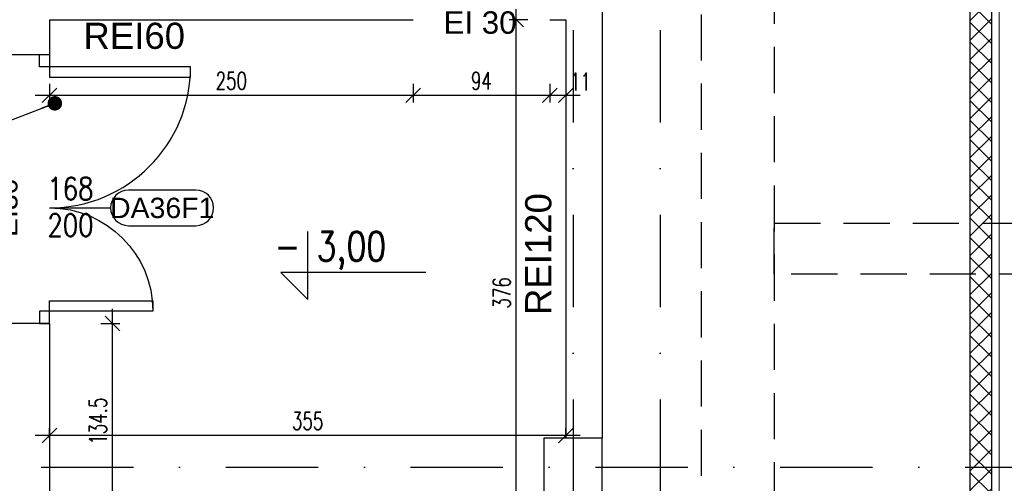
# Model space of a CAD drawing. Header units: centimetres. Extents: x -10729 to 23827, y -4437 to 19798.
# Tile 22 of 95: x 5819 to 6497, y 5589 to 5908. Entities that reach past the tile are written whole.
import ezdxf
from ezdxf.enums import TextEntityAlignment as Align

# ---------------------------------------------------------------- set-up
doc = ezdxf.new("R2010")
doc.units = ezdxf.units.CM
doc.header["$PDMODE"] = 35
doc.header["$PDSIZE"] = 0.1
for name, pattern in [('Kondygnacja  -0_5$0$HIDDEN', [9.525, 6.35, -3.175]), ('Kondygnacja  -0_5$0$HIDDEN2', [4.7625, 3.175, -1.5875]), ('Osie rzutów$0$DASHDOT2', [12.7, 6.35, -3.175, 0, -3.175])]:
    doc.linetypes.add(name, pattern=pattern)
doc.layers.get('0').update_dxf_attribs({"color": 8})
doc.layers.get('DEFPOINTS').update_dxf_attribs({"color": 8})
for name, color, linetype in [('Kondygnacja  -0_5$0$ARCH_GK', 8, 'Continuous'), ('Kondygnacja  -0_5$0$ARCH_INFO_ETYK_DRZWI', 8, 'Continuous'), ('Kondygnacja  -0_5$0$ARCH_INFO_KOTY_WYSOKOŚCIOWE_IST', 8, 'Continuous'), ('Kondygnacja  -0_5$0$ARCH_INFO_ODPORNOŚĆ OGNIOWA', 8, 'Continuous'), ('Kondygnacja  -0_5$0$ARCH_INFO_OPISY', 8, 'Continuous'), ('Kondygnacja  -0_5$0$ARCH_KONSTR_POWYŻEJ RZUTU', 8, 'Kondygnacja  -0_5$0$HIDDEN'), ('Kondygnacja  -0_5$0$ARCH_KONSTR_POWYŻEJ RZUTU_IST', 8, 'Kondygnacja  -0_5$0$HIDDEN2'), ('Kondygnacja  -0_5$0$ARCH_MUROWANE_IST', 8, 'Continuous'), ('Kondygnacja  -0_5$0$ARCH_ŚLUSARKA_DRZWI', 8, 'Continuous'), ('Kondygnacja  -0_5$0$ARCH_ŻELBET_IST', 8, 'Continuous'), ('Osie rzutów$0$ARCH_INFO_OSIE_IST', 8, 'Osie rzutów$0$DASHDOT2'), ('Osie rzutów$0$ARCH_INFO_OSIE_OPISY_IST', 8, 'Continuous')]:
    doc.layers.add(name, color=color, linetype=linetype)
doc.layers.add('Kondygnacja  -0_5$0$ARCH_INFO_WYMIARY', color=8, linetype='Continuous', lineweight=9)
doc.layers.add('Kondygnacja  -0_5$0$ARCH_WIDOK', color=8, linetype='Continuous', lineweight=13)
doc.styles.add('Kondygnacja  -0_5$0$Arial', font='arial.ttf')
doc.styles.add('Kondygnacja  -0_5$0$Romans', font='Romans.shx', dxfattribs={"width": 0.7})
doc.styles.add('Kondygnacja  -0_5$0$ROMANS-50-CM', font='romans.shx', dxfattribs={"width": 0.8, "height": 10})
doc.styles.add('Kondygnacja  -0_5$0$Standard', font='txt')
doc.dimstyles.new('Kondygnacja  -0_5$0$ISO-25', dxfattribs={"dimtxt": 2.5, "dimasz": 2.5, "dimexe": 1.25, "dimexo": 0.625, "dimtad": 1, "dimtxsty": 'Kondygnacja  -0_5$0$Standard', "dimcen": 2.5, "dimadec": 0, "dimazin": 0, "dimtfac": 1, "dimtmove": 0, "dimatfit": 3, "dimfxl": 1, "dimarcsym": 0})
doc.dimstyles.new('Kondygnacja  -0_5$0$Wymiary 1-100', dxfattribs={"dimtxt": 12, "dimasz": 10, "dimexe": 5, "dimexo": 0, "dimgap": 4, "dimtad": 1, "dimrnd": 0.5, "dimzin": 12, "dimdsep": 46, "dimtxsty": 'Kondygnacja  -0_5$0$Romans', "dimblk": 'Kondygnacja  -0_5$0$_Oblique', "dimcen": 10, "dimdle": 10, "dimclrt": 55, "dimazin": 0, "dimtfac": 1, "dimtmove": 1, "dimatfit": 3, "dimfxl": 8, "dimfxlon": 1, "dimtolj": 1, "dimtzin": 0, "dimarcsym": 0})

# ---------------------------------------------------------------- blocks, each defined once
blk = doc.blocks.new('Osie rzutów')
at = {"layer": 'Osie rzutów$0$ARCH_INFO_OSIE_IST', "ltscale": 10}
for p, q in [((6200, 12510), (6200, 4800)), ((6200, 12510), (6200, 4571.18)), ((6260, 12510), (6260, 4623.26)), ((4436.04, 5600), (15156.54, 5600))]:
    blk.add_line(p, q, dxfattribs=at)
blk = doc.blocks.new('Kondygnacja  -0_5$0$T-drzwi_prawe-200')
at = {"layer": 'Kondygnacja  -0_5$0$ARCH_INFO_ETYK_DRZWI'}
blk.add_line((0, 0), (60, 0), dxfattribs=at)
blk.add_lwpolyline([(143.68, 17.5), (77.5, 17.5, 1), (77.5, -17.5), (143.68, -17.5, 1)], format="xyb", close=True, dxfattribs=at)
at = {"layer": 'Kondygnacja  -0_5$0$ARCH_INFO_ETYK_DRZWI', "color": 1, "style": 'Kondygnacja  -0_5$0$Arial'}
blk.add_attdef('ADS_DRZWI:ODPORNOŚĆ_OGNIOWA', text='', height=20, rotation=90, dxfattribs=at).set_placement((-25.52, 0.12), align=Align.BOTTOM_CENTER)
at = {"layer": 'Kondygnacja  -0_5$0$ARCH_INFO_ETYK_DRZWI', "style": 'Kondygnacja  -0_5$0$Romans', "width": 0.8}
for tag, p in [('ADS_DRZWI:SZEROKOŚĆ', (20.49, 8)), ('ADS_DRZWI:WYSOKOŚĆ', (20.49, -28))]:
    blk.add_attdef(tag, text='', height=22, dxfattribs=at).set_placement(p, align=Align.CENTER)
at = {"layer": 'Kondygnacja  -0_5$0$ARCH_INFO_ETYK_DRZWI', "style": 'Kondygnacja  -0_5$0$Arial'}
blk.add_attdef('ADS_DRZWI:SYMBOL', text='', height=20, dxfattribs=at).set_placement((110.69, 0), align=Align.MIDDLE)
blk = doc.blocks.new('Kondygnacja  -0_5$0$T-drzwi_góra-200')
at = {"layer": 'Kondygnacja  -0_5$0$ARCH_INFO_ETYK_DRZWI'}
blk.add_line((0, 0), (0, 60), dxfattribs=at)
blk.add_lwpolyline([(-17.5, 143.68), (-17.5, 77.5, 1), (17.5, 77.5), (17.5, 143.68, 1)], format="xyb", close=True, dxfattribs=at)
at = {"layer": 'Kondygnacja  -0_5$0$ARCH_INFO_ETYK_DRZWI', "style": 'Kondygnacja  -0_5$0$Arial'}
blk.add_attdef('ADS_DRZWI:SYMBOL', text='', height=20, rotation=90, dxfattribs=at).set_placement((0, 110.59), align=Align.MIDDLE)
at = {"layer": 'Kondygnacja  -0_5$0$ARCH_INFO_ETYK_DRZWI', "style": 'Kondygnacja  -0_5$0$Romans', "width": 0.8}
for tag, p in [('ADS_DRZWI:SZEROKOŚĆ', (-8, 30.49)), ('ADS_DRZWI:WYSOKOŚĆ', (29, 29.47))]:
    blk.add_attdef(tag, text='', height=22, rotation=90, dxfattribs=at).set_placement(p, align=Align.CENTER)
at = {"layer": 'Kondygnacja  -0_5$0$ARCH_INFO_ETYK_DRZWI', "color": 1, "style": 'Kondygnacja  -0_5$0$Arial'}
blk.add_attdef('ADS_DRZWI:ODPORNOŚĆ_OGNIOWA', text='', height=22, dxfattribs=at).set_placement((-0.12, -45.76), align=Align.BOTTOM_CENTER)
blk = doc.blocks.new('Kondygnacja  -0_5$0$_Dot')
at = {"color": 0, "linetype": 'ByBlock', "lineweight": -2}
blk.add_line((-0.5, 0), (-1, 0), dxfattribs=at)
at = {"color": 0, "linetype": 'ByBlock', "const_width": 0.5}
blk.add_lwpolyline([(-0.25, 0, 1), (0.25, 0, 1)], format="xyb", close=True, dxfattribs=at)
blk = doc.blocks.new('Kondygnacja  -0_5$0$_Oblique')
at = {"color": 0, "linetype": 'ByBlock', "lineweight": -2}
blk.add_line((-0.5, -0.5), (0.5, 0.5), dxfattribs=at)
blk = doc.blocks.new('*D229')
at = {"layer": 'DEFPOINTS', "color": 0}
for p in [(5840, 5621.88), (5840, 5620), (6195, 5620)]:
    blk.add_point(p, dxfattribs=at)
at = {"layer": 'Kondygnacja  -0_5$0$ARCH_INFO_WYMIARY', "color": 0, "lineweight": -2}
for p, q in [((6205, 5621.88), (5830, 5621.88)), ((5840, 5620), (5840, 5626.88)), ((6195, 5620), (6195, 5626.88))]:
    blk.add_line(p, q, dxfattribs=at)
at = {"layer": 'Kondygnacja  -0_5$0$ARCH_INFO_WYMIARY', "color": 0, "lineweight": -2, "xscale": 10, "yscale": 10, "zscale": 10, "rotation": 180}
blk.add_blockref('Kondygnacja  -0_5$0$_Oblique', (5840, 5621.88), dxfattribs=at)
at = {"layer": 'Kondygnacja  -0_5$0$ARCH_INFO_WYMIARY', "color": 0, "lineweight": -2, "xscale": 10, "yscale": 10, "zscale": 10}
blk.add_blockref('Kondygnacja  -0_5$0$_Oblique', (6195, 5621.88), dxfattribs=at)
at = {"layer": 'Kondygnacja  -0_5$0$ARCH_INFO_WYMIARY', "color": 55, "insert": (6017.5, 5631.88), "char_height": 12, "attachment_point": 5, "style": 'Kondygnacja  -0_5$0$Romans'}
blk.add_mtext('\\A1;355', dxfattribs=at)
blk = doc.blocks.new('*D230')
at = {"layer": 'DEFPOINTS', "color": 0}
for p in [(5840, 5699), (5883.3, 5699), (5845, 5564.48)]:
    blk.add_point(p, dxfattribs=at)
at = {"layer": 'Kondygnacja  -0_5$0$ARCH_INFO_WYMIARY', "color": 0, "lineweight": -2}
for p, q in [((5883.3, 5554.48), (5883.3, 5709)), ((5875.3, 5699), (5888.3, 5699)), ((5875.3, 5564.48), (5888.3, 5564.48))]:
    blk.add_line(p, q, dxfattribs=at)
at = {"layer": 'Kondygnacja  -0_5$0$ARCH_INFO_WYMIARY', "color": 0, "lineweight": -2, "xscale": 10, "yscale": 10, "zscale": 10}
for p, rotation in [((5883.3, 5699), 90), ((5883.3, 5564.48), 270)]:
    blk.add_blockref('Kondygnacja  -0_5$0$_Oblique', p, dxfattribs=dict(at, rotation=rotation))
at = {"layer": 'Kondygnacja  -0_5$0$ARCH_INFO_WYMIARY', "color": 55, "insert": (5873.3, 5631.74), "char_height": 12, "attachment_point": 5, "rotation": 90, "style": 'Kondygnacja  -0_5$0$Romans'}
blk.add_mtext('\\A1;134.5', dxfattribs=at)
blk = doc.blocks.new('*D231')
at = {"layer": 'DEFPOINTS', "color": 0}
for p in [(6160.99, 5908), (6195, 5908), (6195, 5532)]:
    blk.add_point(p, dxfattribs=at)
at = {"layer": 'Kondygnacja  -0_5$0$ARCH_INFO_WYMIARY', "color": 0, "lineweight": -2}
for p, q in [((6160.99, 5522), (6160.99, 5918)), ((6168.99, 5908), (6155.99, 5908)), ((6168.99, 5532), (6155.99, 5532))]:
    blk.add_line(p, q, dxfattribs=at)
at = {"layer": 'Kondygnacja  -0_5$0$ARCH_INFO_WYMIARY', "color": 0, "lineweight": -2, "xscale": 10, "yscale": 10, "zscale": 10}
for p, rotation in [((6160.99, 5908), 90), ((6160.99, 5532), 270)]:
    blk.add_blockref('Kondygnacja  -0_5$0$_Oblique', p, dxfattribs=dict(at, rotation=rotation))
at = {"layer": 'Kondygnacja  -0_5$0$ARCH_INFO_WYMIARY', "color": 55, "insert": (6150.99, 5720), "char_height": 12, "attachment_point": 5, "rotation": 90, "style": 'Kondygnacja  -0_5$0$Romans'}
blk.add_mtext('\\A1;376', dxfattribs=at)
blk = doc.blocks.new('*D193')
at = {"layer": 'DEFPOINTS', "color": 0}
for p in [(6184, 5908), (6195, 5883.27), (6184, 5855.94)]:
    blk.add_point(p, dxfattribs=at)
at = {"layer": 'Kondygnacja  -0_5$0$ARCH_INFO_WYMIARY', "color": 0, "lineweight": -2}
for p, q in [((6184, 5863.94), (6184, 5850.94)), ((6195, 5863.94), (6195, 5850.94)), ((6205, 5855.94), (6174, 5855.94))]:
    blk.add_line(p, q, dxfattribs=at)
at = {"layer": 'Kondygnacja  -0_5$0$ARCH_INFO_WYMIARY', "color": 0, "lineweight": -2, "xscale": 10, "yscale": 10, "zscale": 10, "rotation": 180}
blk.add_blockref('Kondygnacja  -0_5$0$_Oblique', (6184, 5855.94), dxfattribs=at)
at = {"layer": 'Kondygnacja  -0_5$0$ARCH_INFO_WYMIARY', "color": 0, "lineweight": -2, "xscale": 10, "yscale": 10, "zscale": 10}
blk.add_blockref('Kondygnacja  -0_5$0$_Oblique', (6195, 5855.94), dxfattribs=at)
at = {"layer": 'Kondygnacja  -0_5$0$ARCH_INFO_WYMIARY', "color": 55, "insert": (6205.16, 5865.34), "char_height": 12, "attachment_point": 5, "style": 'Kondygnacja  -0_5$0$Romans'}
blk.add_mtext('\\A1;11', dxfattribs=at)
blk = doc.blocks.new('*D194')
at = {"layer": 'DEFPOINTS', "color": 0}
for p in [(6090, 5908), (6184, 5908), (6090, 5855.94)]:
    blk.add_point(p, dxfattribs=at)
at = {"layer": 'Kondygnacja  -0_5$0$ARCH_INFO_WYMIARY', "color": 0, "lineweight": -2}
for p, q in [((6090, 5863.94), (6090, 5850.94)), ((6184, 5863.94), (6184, 5850.94)), ((6194, 5855.94), (6080, 5855.94))]:
    blk.add_line(p, q, dxfattribs=at)
at = {"layer": 'Kondygnacja  -0_5$0$ARCH_INFO_WYMIARY', "color": 0, "lineweight": -2, "xscale": 10, "yscale": 10, "zscale": 10, "rotation": 180}
blk.add_blockref('Kondygnacja  -0_5$0$_Oblique', (6090, 5855.94), dxfattribs=at)
at = {"layer": 'Kondygnacja  -0_5$0$ARCH_INFO_WYMIARY', "color": 0, "lineweight": -2, "xscale": 10, "yscale": 10, "zscale": 10}
blk.add_blockref('Kondygnacja  -0_5$0$_Oblique', (6184, 5855.94), dxfattribs=at)
at = {"layer": 'Kondygnacja  -0_5$0$ARCH_INFO_WYMIARY', "color": 55, "insert": (6137, 5865.94), "char_height": 12, "attachment_point": 5, "style": 'Kondygnacja  -0_5$0$Romans'}
blk.add_mtext('\\A1;94', dxfattribs=at)
blk = doc.blocks.new('*D195')
at = {"layer": 'DEFPOINTS', "color": 0}
for p in [(6090, 5908), (5840, 5883.27), (5840, 5855.94)]:
    blk.add_point(p, dxfattribs=at)
at = {"layer": 'Kondygnacja  -0_5$0$ARCH_INFO_WYMIARY', "color": 0, "lineweight": -2}
for p, q in [((5840, 5863.94), (5840, 5850.94)), ((6090, 5863.94), (6090, 5850.94)), ((6100, 5855.94), (5830, 5855.94))]:
    blk.add_line(p, q, dxfattribs=at)
at = {"layer": 'Kondygnacja  -0_5$0$ARCH_INFO_WYMIARY', "color": 0, "lineweight": -2, "xscale": 10, "yscale": 10, "zscale": 10, "rotation": 180}
blk.add_blockref('Kondygnacja  -0_5$0$_Oblique', (5840, 5855.94), dxfattribs=at)
at = {"layer": 'Kondygnacja  -0_5$0$ARCH_INFO_WYMIARY', "color": 0, "lineweight": -2, "xscale": 10, "yscale": 10, "zscale": 10}
blk.add_blockref('Kondygnacja  -0_5$0$_Oblique', (6090, 5855.94), dxfattribs=at)
at = {"layer": 'Kondygnacja  -0_5$0$ARCH_INFO_WYMIARY', "color": 55, "insert": (5965, 5865.94), "char_height": 12, "attachment_point": 5, "style": 'Kondygnacja  -0_5$0$Romans'}
blk.add_mtext('\\A1;250', dxfattribs=at)
blk = doc.blocks.new('Kondygnacja  -0_5$0$konstrukcja istniejąca -0.5')
at = {"layer": 'Kondygnacja  -0_5$0$ARCH_KONSTR_POWYŻEJ RZUTU_IST', "ltscale": 10}
blk.add_line((6288.46, 4975), (6288.46, 12225), dxfattribs=at)
for points in [[(6338.46, 6175), (6338.46, 5025)], [(7382, 5732.89), (6338.46, 5732.89), (6338.46, 5767.89), (7382, 5767.89)]]:
    blk.add_lwpolyline(points, dxfattribs=at)

msp = doc.modelspace()

# ---------------------------------------------------------------- hatches: boundary and pattern name
at = {"layer": 'Kondygnacja  -0_5$0$ARCH_GK', "linetype": 'Continuous', "lineweight": -3}
h = msp.add_hatch(dxfattribs=at)
h.set_pattern_fill('ANSI37', color=256, scale=3, style=0)
h.paths.add_polyline_path([(6473, 4985), (6488, 4985), (6488, 9864), (6476.333, 9864), (6473, 9854)], flags=0)
h.paths.add_polyline_path([(6473, 9874), (6476.333, 9864), (6488, 9864), (6488, 10101), (6473, 10116)], flags=0)

# ---------------------------------------------------------------- linework, layer by layer
for p, q in [((6488, 4985), (6488, 10101)), ((6473, 9854), (6473, 4985))]:
    msp.add_line(p, q, dxfattribs=at)
at = {"layer": 'Kondygnacja  -0_5$0$ARCH_INFO_KOTY_WYSOKOŚCIOWE_IST'}
msp.add_lwpolyline([(6098.672, 5734.124), (5998.954, 5734.124), (6017.704, 5715.374), (6017.704, 5762.217)], dxfattribs=at)
at = {"layer": 'Kondygnacja  -0_5$0$ARCH_MUROWANE_IST', "ltscale": 4}
for p, q in [((6220, 6180), (6220, 5620)), ((5840, 5908), (5840, 5884)), ((5840, 5908), (6090, 5908)), ((6184, 5908), (6195, 5908)), ((6195, 5908), (6195, 5620)), ((5809, 5884), (5840, 5884)), ((5840, 5699), (5809, 5699)), ((5840, 5699), (5840, 4940))]:
    msp.add_line(p, q, dxfattribs=at)
at = {"layer": 'Kondygnacja  -0_5$0$ARCH_WIDOK'}
msp.add_line((6493, 10096), (6493, 4985), dxfattribs=at)
at = {"layer": 'Kondygnacja  -0_5$0$ARCH_ŚLUSARKA_DRZWI', "linetype": 'Continuous', "lineweight": -3}
for points in [[(5833, 5875.5), (5833, 5884), (5840, 5884), (5840, 5875.5)], [(5840, 5875.5), (5840, 5868.5), (5937, 5868.5), (5937, 5875.5)], [(5840, 5707.5), (5840, 5714.5), (5911, 5714.5), (5911, 5707.5)], [(5833, 5707.5), (5833, 5699), (5840, 5699), (5840, 5707.5)]]:
    msp.add_lwpolyline(points, close=True, dxfattribs=at)
msp.add_arc((5840, 5875.5), 97, 270, 0, dxfattribs=at)
at = {"layer": 'Kondygnacja  -0_5$0$ARCH_ŚLUSARKA_DRZWI', "linetype": 'Continuous', "lineweight": -3, "extrusion": (0, 0, -1)}
msp.add_arc((-5840, 5707.5), 71, 90, 180, dxfattribs=at)
at = {"layer": 'Kondygnacja  -0_5$0$ARCH_ŻELBET_IST', "ltscale": 4}
msp.add_lwpolyline([(6180, 5580), (6220, 5580), (6220, 5620), (6180, 5620)], close=True, dxfattribs=at)
msp.add_lwpolyline([(6180, 5580), (6220, 5580), (6220, 5620), (6180, 5620)], close=True, dxfattribs=at)
msp.add_lwpolyline([(6180, 5580), (6220, 5580), (6220, 5620), (6180, 5620)], close=True, dxfattribs=at)

# ---------------------------------------------------------------- block references
at = {"layer": 'Kondygnacja  -0_5$0$ARCH_INFO_ETYK_DRZWI', "linetype": 'Continuous', "lineweight": -3, "xscale": 0.7, "yscale": 0.7, "zscale": 0.7}
for name, p, values in [('Kondygnacja  -0_5$0$T-drzwi_góra-200', (6136.169, 5925.749), {'ADS_DRZWI:ODPORNOŚĆ_OGNIOWA': 'EI 30', 'ADS_DRZWI:SYMBOL': 'DS19F1', 'ADS_DRZWI:SZEROKOŚĆ': '86', 'ADS_DRZWI:WYSOKOŚĆ': '200'}), ('Kondygnacja  -0_5$0$T-drzwi_prawe-200', (5840, 5778.5), {'ADS_DRZWI:ODPORNOŚĆ_OGNIOWA': 'EI30', 'ADS_DRZWI:SZEROKOŚĆ': '168', 'ADS_DRZWI:SYMBOL': 'DA36F1', 'ADS_DRZWI:WYSOKOŚĆ': '200'})]:
    msp.add_blockref(name, p, dxfattribs=at).add_auto_attribs(values)
at = {"layer": 'Kondygnacja  -0_5$0$ARCH_KONSTR_POWYŻEJ RZUTU'}
msp.add_blockref('Kondygnacja  -0_5$0$konstrukcja istniejąca -0.5', (0, 0), dxfattribs=at)
at = {"layer": 'Osie rzutów$0$ARCH_INFO_OSIE_OPISY_IST'}
msp.add_blockref('Osie rzutów', (0, 0), dxfattribs=at)

# ---------------------------------------------------------------- texts
at = {"layer": 'Kondygnacja  -0_5$0$ARCH_INFO_KOTY_WYSOKOŚCIOWE_IST', "insert": (5994.783, 5749.087), "char_height": 20, "width": 97.61893, "attachment_point": 4, "line_spacing_factor": 0.9, "style": 'Kondygnacja  -0_5$0$ROMANS-50-CM'}
msp.add_mtext('- 3,00', dxfattribs=at)
at = {"layer": 'Kondygnacja  -0_5$0$ARCH_INFO_ODPORNOŚĆ OGNIOWA', "insert": (5898.235, 5911.788), "char_height": 18, "width": 53.33252, "attachment_point": 5, "style": 'Kondygnacja  -0_5$0$Arial'}
msp.add_mtext('\\PREI60', dxfattribs=at)
at = {"layer": 'Kondygnacja  -0_5$0$ARCH_INFO_ODPORNOŚĆ OGNIOWA', "insert": (6161.223, 5746.727), "char_height": 18, "width": 53.33252, "attachment_point": 5, "rotation": 90, "style": 'Kondygnacja  -0_5$0$Arial'}
msp.add_mtext('\\PREI120', dxfattribs=at)

# ---------------------------------------------------------------- dimensions: what is measured, and where the dimension line sits
at = {"layer": 'Kondygnacja  -0_5$0$ARCH_INFO_WYMIARY'}
for base, p1, p2, picture, middle in [((6160.994, 5908), (6195, 5532), (6195, 5908), '*D231', (6150.994, 5720)), ((5883.297, 5699), (5845, 5564.477), (5840, 5699), '*D230', (5873.297, 5631.738))]:
    dim = msp.add_linear_dim(base=base, p1=p1, p2=p2, angle=90, dimstyle='Kondygnacja  -0_5$0$Wymiary 1-100', dxfattribs=at)
    dim.commit()
    dim.dimension.update_dxf_attribs({"geometry": picture, "text_midpoint": middle})
for base, p1, p2, picture, middle in [((5840, 5855.936), (6090, 5908), (5840, 5883.275), '*D195', (5965, 5865.936)), ((6090, 5855.936), (6184, 5908), (6090, 5908), '*D194', (6137, 5865.936)), ((5840, 5621.884), (6195, 5620), (5840, 5620), '*D229', (6017.5, 5631.884))]:
    dim = msp.add_linear_dim(base=base, p1=p1, p2=p2, dimstyle='Kondygnacja  -0_5$0$Wymiary 1-100', dxfattribs=at)
    dim.commit()
    dim.dimension.update_dxf_attribs({"geometry": picture, "text_midpoint": middle})
dim = msp.add_linear_dim(base=(6184, 5855.936), p1=(6195, 5883.275), p2=(6184, 5908), dimstyle='Kondygnacja  -0_5$0$Wymiary 1-100', dxfattribs=at)
dim.commit()
dim.dimension.update_dxf_attribs({"geometry": '*D193', "text_midpoint": (6205.165, 5855.337), "dimtype": 160})

# ---------------------------------------------------------------- leaders
at = {"layer": 'Kondygnacja  -0_5$0$ARCH_INFO_OPISY'}
msp.add_leader([(5843.627, 5850.43), (5499.092, 5717.237), (5192.866, 5717.237)], dimstyle='Kondygnacja  -0_5$0$ISO-25', override={"dimscale": 5, "dimasz": 2, "dimtad": 0, "dimldrblk": 'Kondygnacja  -0_5$0$_Dot'}, dxfattribs=at)

doc.saveas('drawing.dxf')
